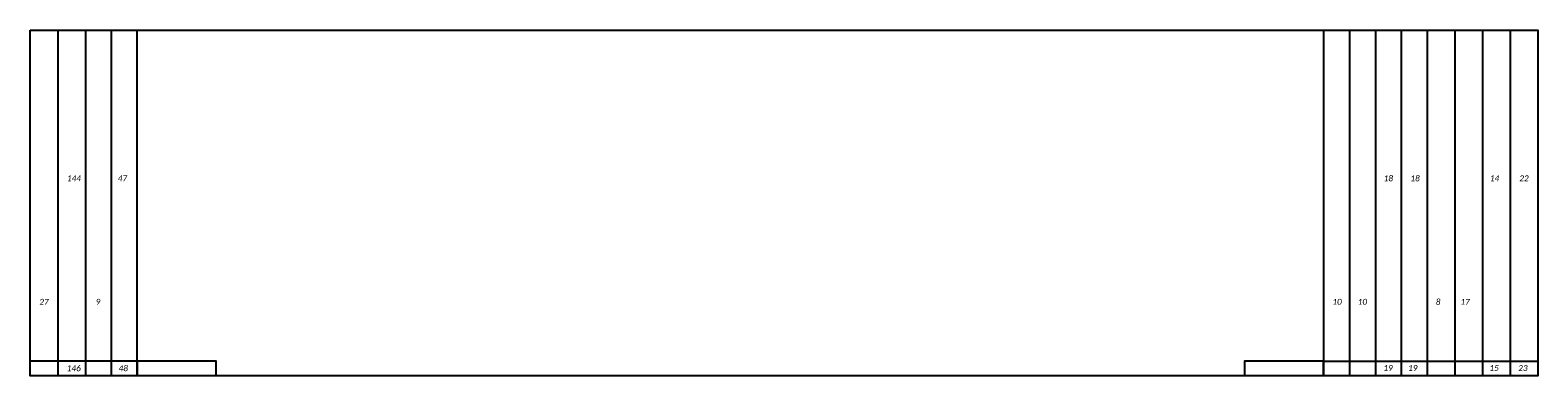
# Model space of a CAD drawing. Header units: feet. Extents: x 2245861 to 2246835, y 596730 to 597616.
# Tile 25 of 30: x 2246676 to 2246829, y 596730 to 596765. Entities that reach past the tile are written whole.
import ezdxf
from ezdxf.enums import TextEntityAlignment as Align

# ---------------------------------------------------------------- set-up
doc = ezdxf.new("R2010")
doc.units = ezdxf.units.FT
doc.header["$MEASUREMENT"] = 0
doc.layers.add('SC_Scratch1', color=7, linetype='Continuous', plot=False)
doc.layers.add('XS_P_Annotation', color=7, linetype='Continuous')
doc.layers.add('XS_P_QTYS', color=9, linetype='Continuous')
doc.styles.add('L100', font='cceo.shx', dxfattribs={"height": 2})
doc.styles.add('L120', font='romans.shx', dxfattribs={"width": 0.8, "oblique": 10, "height": 0.12})
doc.styles.add('P_Slanted_Normal', font='calibrii.ttf', dxfattribs={"height": 0.14})

# ---------------------------------------------------------------- blocks, each defined once
blk = doc.blocks.new('XSDATA')
at = {"layer": 'XS_P_Annotation', "style": 'L120', "width": 0.9}
for tag, p in [('S.A.', (-68.96, 15)), ('V.CUT', (74.79, 15)), ('V.FILL', (77.71, 15)), ('E.W.', (-71.88, 2.5)), ('A.CUT', (68.96, 2.5)), ('A.FILL', (71.88, 2.5))]:
    blk.add_attdef(tag, text='', height=0.6, dxfattribs=at).set_placement(p, align=Align.MIDDLE_CENTER)
at = {"layer": 'XS_P_Annotation', "style": 'L120'}
blk.add_attdef('P.G.', text='', height=0.6, dxfattribs=at).set_placement((0.03, -1.17), align=Align.MIDDLE_CENTER)
at = {"layer": 'XS_P_Annotation', "color": 1, "style": 'L100', "oblique": 7}
blk.add_attdef('E.G.', text='', height=0.5, dxfattribs=at).set_placement((0.03, -3.83), align=Align.MIDDLE_CENTER)
blk = doc.blocks.new('A$C5DA4494C')
at = {"layer": 'SC_Scratch1', "color": 3}
for points in [[(0, 35), (152.5, 35), (152.5, 0), (130.83, 0), (130.83, 1.5), (122.83, 1.5), (122.83, 0), (18.83, 0), (18.83, 1.5), (10.83, 1.5), (10.83, 0), (0, 0)], [(10.83, 35), (130.83, 35), (130.83, 0), (10.83, 0)]]:
    blk.add_lwpolyline(points, close=True, dxfattribs=at)
for points in [[(2.79, 35), (2.79, 0)], [(5.59, 35), (5.59, 0)], [(8.21, 35), (8.21, 0)], [(133.45, 35), (133.45, 0)], [(136.07, 35), (136.07, 0)], [(138.69, 35), (138.69, 0)], [(141.31, 35), (141.31, 0)], [(144.11, 35), (144.11, 0)], [(146.91, 35), (146.91, 0)], [(149.71, 35), (149.71, 0)], [(10.83, 1.5), (0, 1.5)], [(130.83, 1.5), (152.5, 1.5)]]:
    blk.add_lwpolyline(points, dxfattribs=at)

msp = doc.modelspace()

# ---------------------------------------------------------------- block references
at = {"layer": 'SC_Scratch1', "color": 3}
msp.add_blockref('A$C5DA4494C', (2246676.24, 596729.67), dxfattribs=at)
at = {"layer": 'XS_P_Annotation'}
ref = msp.add_blockref('XSDATA', (2246752.07, 596734.97), dxfattribs=at)
ref.add_attrib('A.CUT', '8', dxfattribs={"layer": 'XS_P_QTYS', "height": 0.6, "style": 'P_Slanted_Normal'}).set_placement((2246818.65, 596737.47), align=Align.TOP_CENTER)
ref.add_attrib('A.FILL', '17', dxfattribs={"layer": 'XS_P_QTYS', "height": 0.6, "style": 'P_Slanted_Normal'}).set_placement((2246821.38, 596737.47), align=Align.TOP_CENTER)
ref.add_attrib('V.CUT', '14', dxfattribs={"layer": 'XS_P_QTYS', "height": 0.6, "style": 'P_Slanted_Normal'}).set_placement((2246824.36, 596749.97), align=Align.TOP_CENTER)
ref.add_attrib('V.FILL', '22', dxfattribs={"layer": 'XS_P_QTYS', "height": 0.6, "style": 'P_Slanted_Normal'}).set_placement((2246827.34, 596749.97), align=Align.TOP_CENTER)
ref.add_attrib('E.W.', '27', dxfattribs={"layer": 'XS_P_QTYS', "height": 0.6, "style": 'P_Slanted_Normal'}).set_placement((2246677.64, 596737.47), align=Align.TOP_CENTER)
ref.add_attrib('S.A.', '144', dxfattribs={"layer": 'XS_P_QTYS', "height": 0.6, "style": 'P_Slanted_Normal'}).set_placement((2246680.67, 596749.97), align=Align.TOP_CENTER)
ref = msp.add_blockref('XSDATA', (2246752.07, 596734.97), dxfattribs=at)
ref.add_attrib('A.CUT', '10', dxfattribs={"layer": 'XS_P_QTYS', "height": 0.6, "style": 'P_Slanted_Normal'}).set_placement((2246808.43, 596737.47), align=Align.TOP_CENTER)
ref.add_attrib('A.FILL', '10', dxfattribs={"layer": 'XS_P_QTYS', "height": 0.6, "style": 'P_Slanted_Normal'}).set_placement((2246810.99, 596737.47), align=Align.TOP_CENTER)
ref.add_attrib('V.CUT', '18', dxfattribs={"layer": 'XS_P_QTYS', "height": 0.6, "style": 'P_Slanted_Normal'}).set_placement((2246813.62, 596749.97), align=Align.TOP_CENTER)
ref.add_attrib('V.FILL', '18', dxfattribs={"layer": 'XS_P_QTYS', "height": 0.6, "style": 'P_Slanted_Normal'}).set_placement((2246816.32, 596749.97), align=Align.TOP_CENTER)
ref.add_attrib('E.W.', '9', dxfattribs={"layer": 'XS_P_QTYS', "height": 0.6, "style": 'P_Slanted_Normal'}).set_placement((2246683.1, 596737.47), align=Align.TOP_CENTER)
ref.add_attrib('S.A.', '47', dxfattribs={"layer": 'XS_P_QTYS', "height": 0.6, "style": 'P_Slanted_Normal'}).set_placement((2246685.57, 596749.97), align=Align.TOP_CENTER)
ref = msp.add_blockref('XSDATA', (2246790.2, 596734.67), dxfattribs=at)
ref.add_attrib('V.CUT', '15', dxfattribs={"layer": 'XS_P_QTYS', "height": 0.6, "style": 'P_Slanted_Normal'}).set_placement((2246824.31, 596730.47), align=Align.MIDDLE_CENTER)
ref.add_attrib('V.FILL', '23', dxfattribs={"layer": 'XS_P_QTYS', "height": 0.6, "style": 'P_Slanted_Normal'}).set_placement((2246827.23, 596730.47), align=Align.MIDDLE_CENTER)
ref.add_attrib('S.A.', '146', dxfattribs={"layer": 'XS_P_QTYS', "height": 0.6, "style": 'P_Slanted_Normal'}).set_placement((2246680.65, 596730.45), align=Align.MIDDLE_CENTER)
ref = msp.add_blockref('XSDATA', (2246795.21, 596734.67), dxfattribs=at)
ref.add_attrib('V.CUT', '19', dxfattribs={"layer": 'XS_P_QTYS', "height": 0.6, "style": 'P_Slanted_Normal'}).set_placement((2246813.59, 596730.47), align=Align.MIDDLE_CENTER)
ref.add_attrib('V.FILL', '19', dxfattribs={"layer": 'XS_P_QTYS', "height": 0.6, "style": 'P_Slanted_Normal'}).set_placement((2246816.09, 596730.47), align=Align.MIDDLE_CENTER)
ref.add_attrib('S.A.', '48', dxfattribs={"layer": 'XS_P_QTYS', "height": 0.6, "style": 'P_Slanted_Normal'}).set_placement((2246685.66, 596730.45), align=Align.MIDDLE_CENTER)

doc.saveas('drawing.dxf')
